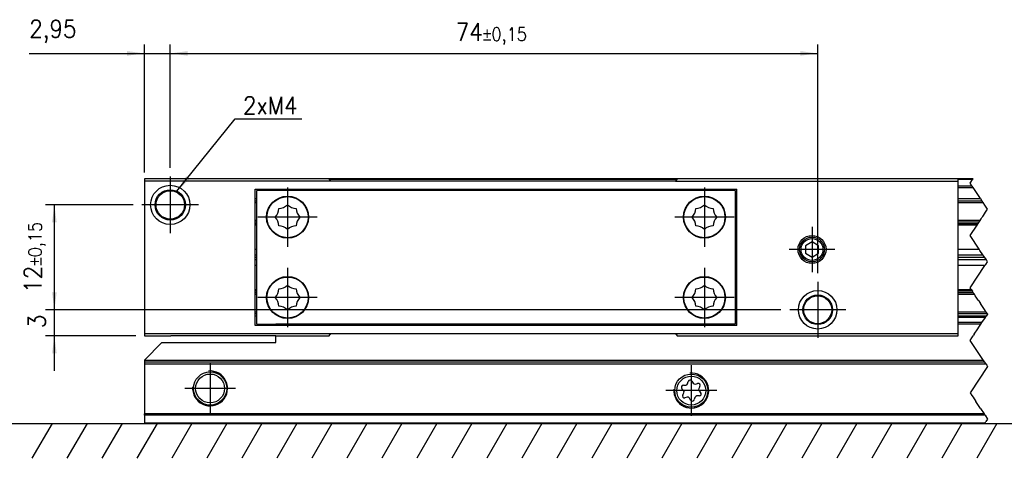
# Model space of a CAD drawing. Header units: millimetres. Extents: x -746 to 1106, y -92 to 517.
# Tile 6 of 55: x -597 to -485, y 205 to 255. Entities that reach past the tile are written whole.
import ezdxf

# ---------------------------------------------------------------- set-up
doc = ezdxf.new("R2010")
doc.units = ezdxf.units.MM
doc.linetypes.add('DOT_CENTER', pattern=[14, 12, -1, 0, -1])
doc.layers.add('1', color=7, linetype='Continuous')
doc.styles.add('CONVERTER_12', font='txt.shx', dxfattribs={"width": 0.9})
doc.dimstyles.new('ME10_DIM_16', dxfattribs={"dimtxt": 2, "dimasz": 2, "dimexe": 1, "dimexo": 1, "dimgap": 1, "dimtad": 1, "dimdsep": 46, "dimtxsty": 'CONVERTER_12', "dimsah": 1, "dimcen": 0.09, "dimclrd": 2, "dimclre": 2, "dimclrt": 2, "dimadec": 0, "dimazin": 0, "dimtfac": 1, "dimtdec": 4, "dimtix": 1, "dimtmove": 0, "dimatfit": 3, "dimfxl": 1, "dimtolj": 1, "dimtzin": 0, "dimarcsym": 0})
doc.dimstyles.new('ME10_DIM_17', dxfattribs={"dimtxt": 2, "dimasz": 2, "dimexe": 1, "dimexo": 1, "dimgap": 1, "dimtad": 1, "dimdsep": 46, "dimtxsty": 'CONVERTER_12', "dimsah": 1, "dimcen": 0.09, "dimclrd": 2, "dimclre": 2, "dimclrt": 2, "dimadec": 0, "dimazin": 0, "dimtfac": 1, "dimtdec": 4, "dimtix": 1, "dimtmove": 0, "dimatfit": 3, "dimfxl": 1, "dimtolj": 1, "dimtzin": 0, "dimarcsym": 0})
doc.dimstyles.new('ME10_DIM_18', dxfattribs={"dimtxt": 2, "dimasz": 2, "dimexe": 1, "dimexo": 1, "dimgap": 1, "dimtad": 1, "dimdsep": 46, "dimtxsty": 'CONVERTER_12', "dimsah": 1, "dimcen": 0.09, "dimclrd": 2, "dimclre": 2, "dimclrt": 2, "dimadec": 0, "dimazin": 0, "dimtol": 1, "dimtp": 0.15, "dimtm": 0.15, "dimtfac": 0.75, "dimtdec": 0, "dimtix": 1, "dimtmove": 0, "dimatfit": 3, "dimfxl": 1, "dimtolj": 1, "dimtzin": 0, "dimarcsym": 0})
doc.dimstyles.new('ME10_DIM_19', dxfattribs={"dimtxt": 2, "dimasz": 2, "dimexe": 1, "dimexo": 1, "dimgap": 1, "dimtad": 1, "dimdsep": 46, "dimtxsty": 'CONVERTER_12', "dimsah": 1, "dimcen": 0.09, "dimclrd": 2, "dimclre": 2, "dimclrt": 2, "dimadec": 0, "dimazin": 0, "dimtol": 1, "dimtp": 0.15, "dimtm": 0.15, "dimtfac": 0.75, "dimtdec": 0, "dimtix": 1, "dimtmove": 0, "dimatfit": 3, "dimfxl": 1, "dimtolj": 1, "dimtzin": 0, "dimarcsym": 0})
doc.dimstyles.get("Standard").update_dxf_attribs({"dimtxt": 0.18, "dimasz": 0.18, "dimexe": 0.18, "dimexo": 0.0625, "dimgap": 0.09, "dimtad": 0, "dimtih": 1, "dimtoh": 1, "dimdec": 4, "dimzin": 0, "dimdsep": 46, "dimtxsty": 'Standard', "dimcen": 0.09, "dimadec": 0, "dimazin": 0, "dimtfac": 1, "dimtdec": 4, "dimtofl": 0, "dimtmove": 0, "dimatfit": 3, "dimfxl": 1, "dimtolj": 1, "dimtzin": 0, "dimarcsym": 0})

# ---------------------------------------------------------------- blocks, each defined once
blk = doc.blocks.new('REGLA_SV2-720-T__7', base_point=(-579.9499999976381, 218.5500000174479))
at = {"color": 7, "linetype": 'Continuous'}
for p, q in [((-561.8232050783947, 236.5500000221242), (-579.9499999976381, 236.550000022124)), ((-522.0767949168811, 236.5500000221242), (-561.8232050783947, 236.5500000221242)), ((-489.949999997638, 236.5500000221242), (-522.0767949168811, 236.5500000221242)), ((-488.2515836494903, 236.550000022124), (-489.949999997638, 236.5500000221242)), ((-570.299999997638, 234.0079454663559), (-570.1249999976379, 234.0079454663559)), ((-489.949999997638, 234.0079454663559), (-487.2235473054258, 234.0079454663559)), ((-570.1249999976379, 231.5828745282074), (-570.299999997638, 231.5828745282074)), ((-487.5630006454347, 231.5828745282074), (-489.949999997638, 231.5828745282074)), ((-570.299999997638, 228.4996620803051), (-570.1249999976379, 228.4996620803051)), ((-489.949999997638, 228.4996620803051), (-487.551358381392, 228.4996620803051)), ((-570.299999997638, 227.8383372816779), (-570.1249999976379, 227.8383372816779)), ((-570.124999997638, 227.5500000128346), (-570.2999999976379, 227.5500000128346)), ((-489.949999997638, 227.8383372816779), (-487.1104751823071, 227.8383372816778)), ((-486.9182503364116, 227.5500000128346), (-489.949999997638, 227.5500000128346)), ((-570.1249999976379, 227.2616627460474), (-570.299999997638, 227.2616627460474)), ((-570.1249999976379, 226.6003379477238), (-570.299999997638, 226.6003379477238)), ((-486.7260254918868, 227.2616627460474), (-489.949999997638, 227.2616627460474)), ((-486.8846916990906, 226.6003379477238), (-489.949999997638, 226.6003379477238)), ((-570.299999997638, 223.5171255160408), (-570.1249999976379, 223.5171255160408)), ((-489.949999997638, 223.5171255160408), (-488.2296673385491, 223.5171255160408)), ((-570.1249999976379, 221.0920545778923), (-570.299999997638, 221.0920545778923)), ((-486.6129533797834, 221.0920545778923), (-489.949999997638, 221.0920545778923)), ((-567.9499999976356, 218.5500000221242), (-579.9499999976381, 218.5500000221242)), ((-567.9499999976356, 218.5500000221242), (-561.8232050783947, 218.5500000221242)), ((-522.0767949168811, 218.5500000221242), (-489.949999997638, 218.5500000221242))]:
    blk.add_line(p, q, dxfattribs=at)
at = {"color": 3, "linetype": 'Continuous'}
for p, q in [((-522.1345299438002, 236.450000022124), (-561.7654700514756, 236.450000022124)), ((-488.318250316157, 236.450000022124), (-489.949999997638, 236.450000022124)), ((-489.949999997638, 235.7298407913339), (-488.3714775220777, 235.7298407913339)), ((-489.949999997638, 235.5453171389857), (-488.2484617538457, 235.5453171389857)), ((-570.299999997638, 234.292469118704), (-570.1249999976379, 234.292469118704)), ((-489.949999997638, 234.292469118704), (-487.4132297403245, 234.292469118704)), ((-570.299999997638, 233.8079454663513), (-570.1249999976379, 233.8079454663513)), ((-489.949999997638, 233.8079454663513), (-487.0902139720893, 233.8079454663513)), ((-570.1249999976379, 231.7828745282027), (-570.299999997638, 231.7828745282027)), ((-570.299999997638, 231.4369965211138), (-570.1249999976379, 231.4369965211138)), ((-570.1249999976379, 231.2403604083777), (-570.299999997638, 231.2403604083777)), ((-487.4296673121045, 231.7828745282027), (-489.949999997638, 231.7828745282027)), ((-489.949999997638, 231.4369965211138), (-487.6602526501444, 231.4369965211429)), ((-487.7913433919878, 231.2403604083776), (-489.949999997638, 231.2403604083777)), ((-570.299999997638, 223.8596396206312), (-570.1249999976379, 223.8596396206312)), ((-570.1249999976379, 223.6630035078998), (-570.299999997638, 223.6630035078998)), ((-570.299999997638, 223.3171255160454), (-570.1249999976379, 223.3171255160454)), ((-489.949999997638, 223.8596396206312), (-488.4580100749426, 223.8596396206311)), ((-488.3269193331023, 223.6630035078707), (-489.949999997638, 223.6630035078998)), ((-489.949999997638, 223.3171255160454), (-488.0963340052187, 223.3171255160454)), ((-570.1249999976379, 221.2920545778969), (-570.299999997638, 221.2920545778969)), ((-570.1249999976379, 220.8075309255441), (-570.299999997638, 220.8075309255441)), ((-486.7462867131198, 221.2920545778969), (-489.949999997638, 221.2920545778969)), ((-486.7465630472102, 220.8075309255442), (-489.949999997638, 220.8075309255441))]:
    blk.add_line(p, q, dxfattribs=at)
at = {"color": 2, "linetype": 'DOT_CENTER'}
for p, q in [((-488.5849169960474, 236.0500000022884), (-488.318250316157, 236.450000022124)), ((-488.318250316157, 236.450000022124), (-488.2515836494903, 236.550000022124)), ((-488.3714775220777, 235.7298407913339), (-488.5849169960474, 236.0500000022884)), ((-488.2484617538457, 235.5453171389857), (-488.3714775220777, 235.7298407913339)), ((-487.4132297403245, 234.292469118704), (-488.2484617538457, 235.5453171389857)), ((-487.4132297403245, 234.292469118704), (-487.2235473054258, 234.0079454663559)), ((-487.0902139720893, 233.8079454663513), (-487.2235473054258, 234.0079454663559)), ((-486.8859123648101, 233.5014930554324), (-487.0902139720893, 233.8079454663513)), ((-486.5849169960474, 233.0500000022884), (-486.8859123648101, 233.5014930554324)), ((-486.8081599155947, 232.7151356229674), (-486.5849169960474, 233.0500000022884)), ((-487.4296673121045, 231.7828745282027), (-487.3239769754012, 231.9414100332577)), ((-487.3239769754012, 231.9414100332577), (-487.2232835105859, 232.0924502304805)), ((-487.2232835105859, 232.0924502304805), (-487.1436376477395, 232.2119190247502)), ((-487.1436376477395, 232.2119190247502), (-487.0490659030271, 232.3537766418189)), ((-487.0490659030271, 232.3537766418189), (-486.8081599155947, 232.7151356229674)), ((-488.5849169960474, 230.0500000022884), (-487.7913433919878, 231.2403604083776)), ((-487.7913433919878, 231.2403604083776), (-487.6602526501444, 231.4369965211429)), ((-487.6602526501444, 231.4369965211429), (-487.5630006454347, 231.5828745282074)), ((-487.5630006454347, 231.5828745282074), (-487.5143286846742, 231.6558824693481)), ((-487.5143286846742, 231.6558824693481), (-487.4296673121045, 231.7828745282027)), ((-487.551358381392, 228.4996620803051), (-488.5849169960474, 230.0500000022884)), ((-487.4524413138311, 228.3512864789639), (-487.551358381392, 228.4996620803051)), ((-487.1104751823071, 227.8383372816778), (-487.4524413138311, 228.3512864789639)), ((-486.9182503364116, 227.5500000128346), (-487.1104751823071, 227.8383372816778)), ((-486.7260254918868, 227.2616627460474), (-486.9182503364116, 227.5500000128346)), ((-488.5849169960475, 224.0500000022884), (-486.8846916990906, 226.6003379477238)), ((-486.8846916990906, 226.6003379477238), (-486.7857746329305, 226.7487135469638)), ((-486.7857746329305, 226.7487135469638), (-486.5849169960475, 227.0500000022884)), ((-486.5849169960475, 227.0500000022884), (-486.7260254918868, 227.2616627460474)), ((-488.4580100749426, 223.8596396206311), (-488.5849169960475, 224.0500000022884)), ((-488.4580100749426, 223.8596396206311), (-488.3269193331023, 223.6630035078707)), ((-488.2296673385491, 223.5171255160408), (-488.3269193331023, 223.6630035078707)), ((-488.1809953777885, 223.4441175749), (-488.2296673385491, 223.5171255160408)), ((-488.0963340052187, 223.3171255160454), (-488.1809953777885, 223.4441175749)), ((-487.9867057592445, 223.152683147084), (-488.0963340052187, 223.3171255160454)), ((-487.8899501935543, 223.0075497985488), (-487.9867057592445, 223.152683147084)), ((-487.6468579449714, 222.6429114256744), (-487.8899501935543, 223.0075497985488)), ((-487.5996094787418, 222.5720387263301), (-487.6468579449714, 222.6429114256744)), ((-487.5996094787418, 222.5720387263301), (-487.474826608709, 222.3848644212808)), ((-487.474826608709, 222.3848644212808), (-487.3953781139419, 222.2656916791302)), ((-486.9505883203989, 221.5985069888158), (-487.3953781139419, 222.2656916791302)), ((-487.2266588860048, 220.0873871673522), (-486.8356367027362, 220.6739204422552)), ((-486.7462867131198, 221.2920545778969), (-486.9505883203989, 221.5985069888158)), ((-486.8356367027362, 220.6739204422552), (-486.8241094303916, 220.6912113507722)), ((-486.8241094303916, 220.6912113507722), (-486.7465630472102, 220.8075309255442)), ((-486.584916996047, 221.0500000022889), (-486.7465630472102, 220.8075309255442)), ((-486.6129533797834, 221.0920545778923), (-486.7462867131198, 221.2920545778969)), ((-486.6129533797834, 221.0920545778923), (-486.584916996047, 221.0500000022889)), ((-487.7048108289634, 219.3701592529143), (-487.5817950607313, 219.5546829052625)), ((-487.5817950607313, 219.5546829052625), (-487.3484649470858, 219.9046780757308)), ((-487.3484649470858, 219.9046780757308), (-487.2266588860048, 220.0873871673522)), ((-488.1849169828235, 218.6500000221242), (-488.2515836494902, 218.5500000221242)), ((-488.1182503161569, 218.7500000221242), (-488.1849169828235, 218.6500000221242)), ((-488.1182503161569, 218.7500000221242), (-487.7048108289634, 219.3701592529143))]:
    blk.add_line(p, q, dxfattribs=at)
blk = doc.blocks.new('SOPORTE_SV2-T__8', base_point=(-582.9499999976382, 208.5500000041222))
at = {"color": 7, "linetype": 'Continuous'}
for p, q in [((-486.8241094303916, 220.6912113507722), (-489.949999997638, 220.6912113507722)), ((-516.149999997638, 219.9000000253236), (-567.9499999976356, 219.9046780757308)), ((-567.9499999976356, 219.7500000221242), (-567.9499999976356, 219.9046780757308)), ((-515.424999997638, 219.9000000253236), (-516.149999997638, 219.9000000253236)), ((-567.9499999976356, 217.7999990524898), (-567.9499999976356, 218.5500000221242)), ((-580.9499999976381, 217.7999990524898), (-582.9499999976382, 215.7999990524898)), ((-580.9499999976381, 217.7999990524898), (-567.9499999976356, 217.7999990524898)), ((-582.9499999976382, 215.7999990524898), (-582.9499999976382, 215.7500000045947)), ((-582.9499999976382, 215.7500000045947), (-582.9499999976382, 215.5500000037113)), ((-582.9499999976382, 215.5500000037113), (-582.9499999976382, 215.3500000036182)), ((-486.9182503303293, 215.5500000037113), (-582.9499999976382, 215.5500000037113)), ((-582.9499999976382, 215.3500000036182), (-582.9499999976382, 209.6328427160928)), ((-521.3535314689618, 212.9109743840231), (-521.0904317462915, 212.9135717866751)), ((-520.8693551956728, 213.0814913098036), (-520.7962455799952, 213.3343154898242)), ((-520.3718111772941, 213.3865181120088), (-520.2425976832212, 213.1640782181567)), ((-519.9874196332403, 213.0547348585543), (-519.725710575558, 213.1173625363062)), ((-519.4690855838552, 212.7769553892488), (-519.5984059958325, 212.5477702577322)), ((-521.3364715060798, 212.3275938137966), (-521.5188610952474, 212.5173126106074)), ((-521.4308931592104, 211.8230166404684), (-521.3015872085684, 212.0521761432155)), ((-519.5464821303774, 211.6889932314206), (-519.8096112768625, 211.6863955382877)), ((-519.5635216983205, 212.272352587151), (-519.3811525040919, 212.0826550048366)), ((-520.9171516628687, 211.5460980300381), (-521.1726368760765, 211.4830060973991)), ((-520.5273801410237, 211.212028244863), (-520.6611908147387, 211.4385998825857)), ((-520.0306867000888, 211.5184799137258), (-520.1037953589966, 211.265675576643)), ((-582.9499999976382, 209.4914213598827), (-582.9499999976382, 209.6328427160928)), ((-582.9499999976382, 209.4914213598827), (-582.9499999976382, 208.6085786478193)), ((-582.9499999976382, 208.6085786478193), (-582.9499999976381, 208.5500000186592)), ((-486.9182503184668, 208.5500000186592), (-582.9499999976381, 208.5500000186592))]:
    blk.add_line(p, q, dxfattribs=at)
at = {"color": 3, "linetype": 'Continuous'}
for p, q in [((-486.8356367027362, 220.6739204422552), (-489.949999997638, 220.6739204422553)), ((-487.2266588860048, 220.0873871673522), (-489.949999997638, 220.0873871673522)), ((-487.3484649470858, 219.9046780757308), (-489.949999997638, 219.9046780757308)), ((-487.0515836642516, 215.7500000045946), (-582.9499999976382, 215.7500000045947)), ((-582.9499999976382, 215.3500000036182), (-486.7849169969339, 215.3500000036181)), ((-486.9734788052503, 209.6328427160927), (-582.9499999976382, 209.6328427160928)), ((-486.8791979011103, 209.4914213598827), (-582.9499999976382, 209.4914213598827)), ((-582.9499999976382, 208.6085786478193), (-486.8791978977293, 208.6085786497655))]:
    blk.add_line(p, q, dxfattribs=at)
at = {"color": 2, "linetype": 'DOT_CENTER'}
for p, q in [((-487.2266588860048, 220.0873871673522), (-486.8356367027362, 220.6739204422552)), ((-486.8356367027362, 220.6739204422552), (-486.8241094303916, 220.6912113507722)), ((-487.7048108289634, 219.3701592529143), (-487.5817950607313, 219.5546829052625)), ((-487.5817950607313, 219.5546829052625), (-487.3484649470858, 219.9046780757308)), ((-487.3484649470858, 219.9046780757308), (-487.2266588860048, 220.0873871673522)), ((-488.5849169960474, 218.0500000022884), (-488.384916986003, 218.3500000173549)), ((-488.384916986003, 218.3500000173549), (-488.2515836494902, 218.5500000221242)), ((-488.1849169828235, 218.6500000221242), (-488.2515836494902, 218.5500000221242)), ((-488.1182503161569, 218.7500000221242), (-488.1849169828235, 218.6500000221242)), ((-488.1182503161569, 218.7500000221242), (-487.7048108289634, 219.3701592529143)), ((-488.0369822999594, 217.2280979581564), (-488.5849169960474, 218.0500000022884)), ((-487.0515836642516, 215.7500000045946), (-488.0369822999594, 217.2280979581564)), ((-486.5849169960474, 215.0500000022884), (-488.5849169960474, 212.0500000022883)), ((-486.9182503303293, 215.5500000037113), (-487.0515836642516, 215.7500000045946)), ((-486.7849169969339, 215.3500000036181), (-486.9182503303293, 215.5500000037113)), ((-486.7849169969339, 215.3500000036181), (-486.6863282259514, 215.2021168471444)), ((-486.6863282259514, 215.2021168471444), (-486.600623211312, 215.0735593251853)), ((-486.600623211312, 215.0735593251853), (-486.5849169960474, 215.0500000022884)), ((-488.5849169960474, 212.0500000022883), (-488.3849170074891, 211.7500000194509)), ((-488.3849170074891, 211.7500000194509), (-488.2515836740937, 211.5500000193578)), ((-488.2515836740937, 211.5500000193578), (-487.918250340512, 211.0500000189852)), ((-487.3849170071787, 210.2500000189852), (-487.918250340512, 211.0500000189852)), ((-487.3849170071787, 210.2500000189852), (-486.9734788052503, 209.6328427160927)), ((-486.8791979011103, 209.4914213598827), (-486.9734788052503, 209.6328427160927)), ((-486.8791979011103, 209.4914213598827), (-486.5849169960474, 209.0500000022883)), ((-486.9182503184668, 208.5500000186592), (-486.8791978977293, 208.6085786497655)), ((-486.8791978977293, 208.6085786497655), (-486.7849169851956, 208.750000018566)), ((-486.5849169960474, 209.0500000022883), (-486.7849169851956, 208.750000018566))]:
    blk.add_line(p, q, dxfattribs=at)
at = {"color": 7, "linetype": 'Continuous'}
for centre, radius in [((-575.4499999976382, 212.5500000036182), 1.899999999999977), ((-575.4499999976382, 212.5500000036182), 1.649999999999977), ((-520.4499999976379, 212.3000000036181), 1.899999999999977), ((-520.4499999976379, 212.3000000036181), 1.649999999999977)]:
    blk.add_circle(centre, radius, dxfattribs=at)
for centre, radius, start, end in [((-521.3512360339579, 212.6784619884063), 0.2325237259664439, 90.56562345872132, 223.8716234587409), ((-521.0927271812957, 213.1460841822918), 0.2325237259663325, 270.5656234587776, 343.8716234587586), ((-520.5728735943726, 213.269722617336), 0.2325237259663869, 30.15194956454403, 163.8716234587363), ((-520.0415352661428, 213.2808737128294), 0.2325237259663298, 210.1519495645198, 283.4579495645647), ((-519.6715949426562, 212.8912236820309), 0.2325237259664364, 330.5656234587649, 103.4579495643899), ((-521.2283838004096, 211.7087483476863), 0.2325237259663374, 150.5656234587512, 283.8716234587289), ((-521.5040965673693, 212.1664444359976), 0.2325237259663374, 330.5656234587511, 43.87162345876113), ((-519.8073158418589, 211.453883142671), 0.2325237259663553, 90.56562345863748, 163.8706234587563), ((-519.3958966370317, 212.4335019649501), 0.2325237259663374, 150.5656234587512, 223.8716234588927), ((-519.548777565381, 211.9215056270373), 0.2325237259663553, 270.5656234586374, 43.87162345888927), ((-520.8614047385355, 211.320355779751), 0.2325237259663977, 30.56562345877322, 103.8716234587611), ((-520.3271662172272, 211.3302723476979), 0.2325237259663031, 210.5656234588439, 343.8706234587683)]:
    blk.add_arc(centre, radius, start, end, dxfattribs=at)
at = {"layer": '1', "color": 2, "linetype": 'DOT_CENTER'}
for p, q in [((-575.4499999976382, 215.4500000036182), (-575.4499999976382, 209.6500000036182)), ((-520.4499999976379, 215.2000000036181), (-520.4499999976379, 209.4000000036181)), ((-572.5499999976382, 212.5500000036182), (-578.3499999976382, 212.5500000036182)), ((-517.5499999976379, 212.3000000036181), (-523.3499999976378, 212.3000000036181))]:
    blk.add_line(p, q, dxfattribs=at)
at = {"layer": '1', "color": 30, "linetype": 'Continuous'}
for centre, radius, start, end in [((-575.4499999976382, 212.5500000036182), 2.000000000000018, 175.0000000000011, 94.99999999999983), ((-520.4499999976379, 212.3000000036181), 2.000000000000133, 175.0000000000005, 94.99999999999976)]:
    blk.add_arc(centre, radius, start, end, dxfattribs=at)
blk = doc.blocks.new('CABEZA_ROSCADA_REGLA_SV2-T__9', base_point=(-582.9499999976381, 218.5500000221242))
at = {"color": 7, "linetype": 'Continuous'}
for p, q in [((-582.9499999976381, 236.5500000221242), (-582.9499999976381, 236.2500000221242)), ((-579.9499999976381, 236.550000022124), (-582.9499999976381, 236.5500000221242)), ((-561.8232050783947, 236.5500000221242), (-579.9499999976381, 236.550000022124)), ((-561.649999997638, 236.2500000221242), (-561.8232050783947, 236.5500000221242)), ((-522.0767949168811, 236.5500000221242), (-522.249999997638, 236.2500000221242)), ((-489.949999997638, 236.5500000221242), (-522.0767949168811, 236.5500000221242)), ((-489.949999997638, 236.2500000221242), (-489.949999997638, 236.5500000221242)), ((-561.649999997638, 236.2500000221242), (-582.9499999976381, 236.2500000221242)), ((-582.9499999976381, 236.2500000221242), (-582.9499999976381, 218.8500000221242)), ((-570.299999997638, 219.7500000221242), (-570.299999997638, 235.3500000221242)), ((-570.299999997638, 235.3500000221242), (-516.149999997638, 235.3500000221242)), ((-522.249999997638, 236.2500000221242), (-561.649999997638, 236.2500000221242)), ((-522.249999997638, 236.2500000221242), (-489.949999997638, 236.2500000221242)), ((-516.149999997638, 235.2000000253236), (-516.149999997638, 235.3500000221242)), ((-516.149999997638, 235.3500000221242), (-515.249999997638, 235.3500000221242)), ((-515.249999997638, 219.7500000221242), (-515.249999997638, 235.3500000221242)), ((-489.949999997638, 218.8500000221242), (-489.949999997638, 236.2500000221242)), ((-570.1249999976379, 219.9000000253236), (-570.1249999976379, 235.2000000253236)), ((-516.149999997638, 235.2000000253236), (-570.1249999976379, 235.2000000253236)), ((-515.424999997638, 235.2000000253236), (-516.149999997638, 235.2000000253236)), ((-515.424999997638, 235.2000000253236), (-515.424999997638, 219.9000000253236)), ((-506.649999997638, 229.3160254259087), (-507.399999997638, 228.8830127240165)), ((-507.399999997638, 228.8830127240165), (-507.399999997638, 228.016987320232)), ((-505.899999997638, 228.8830127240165), (-506.649999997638, 229.3160254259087)), ((-505.899999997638, 228.016987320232), (-505.899999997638, 228.8830127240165)), ((-507.399999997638, 228.016987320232), (-506.649999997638, 227.5839746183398)), ((-506.649999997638, 227.5839746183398), (-505.899999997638, 228.016987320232)), ((-516.149999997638, 219.7500000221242), (-570.299999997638, 219.7500000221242)), ((-570.1249999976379, 219.9000000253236), (-567.9499999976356, 219.9046780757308)), ((-516.149999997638, 219.9000000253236), (-567.9499999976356, 219.9046780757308)), ((-515.424999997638, 219.9000000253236), (-516.149999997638, 219.9000000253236)), ((-516.149999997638, 219.7500000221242), (-516.149999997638, 219.9000000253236)), ((-515.249999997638, 219.7500000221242), (-516.149999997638, 219.7500000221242)), ((-582.9499999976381, 218.8500000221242), (-561.649999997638, 218.8500000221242)), ((-582.9499999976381, 218.8500000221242), (-582.9499999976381, 218.5500000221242)), ((-582.9499999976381, 218.5500000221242), (-579.9499999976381, 218.5500000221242)), ((-567.9499999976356, 218.5500000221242), (-579.9499999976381, 218.5500000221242)), ((-567.9499999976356, 218.5500000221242), (-561.8232050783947, 218.5500000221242)), ((-561.8232050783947, 218.5500000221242), (-561.649999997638, 218.8500000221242)), ((-561.649999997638, 218.8500000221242), (-522.249999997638, 218.8500000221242)), ((-522.249999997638, 218.8500000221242), (-522.0767949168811, 218.5500000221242)), ((-522.249999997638, 218.8500000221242), (-489.949999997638, 218.8500000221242)), ((-522.0767949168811, 218.5500000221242), (-489.949999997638, 218.5500000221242)), ((-489.949999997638, 218.5500000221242), (-489.949999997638, 218.8500000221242))]:
    blk.add_line(p, q, dxfattribs=at)
for centre, radius in [((-580.0032922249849, 233.5500000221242), 2.244125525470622), ((-580.0032922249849, 233.5500000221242), 1.737580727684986), ((-580.0032922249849, 233.5500000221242), 1.625), ((-566.599999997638, 232.1500000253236), 2.400000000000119), ((-566.599999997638, 232.1500000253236), 2.350000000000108), ((-518.9499999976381, 232.1500000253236), 2.400000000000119), ((-518.9499999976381, 232.1500000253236), 2.350000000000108), ((-506.649999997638, 228.4500000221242), 1.599999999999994), ((-506.649999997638, 228.4500000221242), 1.425000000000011), ((-506.649999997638, 228.4500000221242), 1.25), ((-566.599999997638, 222.9500000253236), 2.399999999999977), ((-566.599999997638, 222.9500000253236), 2.35000000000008), ((-518.9499999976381, 222.9500000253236), 2.399999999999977), ((-518.9499999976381, 222.9500000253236), 2.35000000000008), ((-506.0032922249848, 221.5500000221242), 2.201111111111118), ((-506.0032922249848, 221.5500000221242), 1.695555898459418), ((-506.0032922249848, 221.5500000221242), 1.600000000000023)]:
    blk.add_circle(centre, radius, dxfattribs=at)
for centre, radius, start, end in [((-569.0958539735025, 233.1838165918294), 1.500000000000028, 316.4323114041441, 358.5676885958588), ((-567.6338165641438, 234.645854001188), 1.500000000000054, 271.4323114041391, 313.5676885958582), ((-565.5661834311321, 234.645854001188), 1.500000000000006, 226.4323114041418, 268.5676885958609), ((-564.1041460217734, 233.1838165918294), 1.500000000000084, 181.4323114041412, 223.5676885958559), ((-521.4458539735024, 233.1838165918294), 1.499999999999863, 316.4323114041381, 358.5676885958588), ((-519.9838165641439, 234.645854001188), 1.50000000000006, 271.4323114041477, 313.5676885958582), ((-517.9161834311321, 234.645854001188), 1.500000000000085, 226.4323114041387, 268.5676885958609), ((-516.4541460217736, 233.1838165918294), 1.49999999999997, 181.4323114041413, 223.5676885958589), ((-569.0958539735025, 231.1161834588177), 1.500000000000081, 1.43231140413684, 43.56768859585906), ((-564.1041460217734, 231.1161834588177), 1.500000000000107, 136.4323114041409, 178.5676885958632), ((-521.4458539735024, 231.1161834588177), 1.500000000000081, 1.43231140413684, 43.56768859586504), ((-516.4541460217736, 231.1161834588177), 1.500000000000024, 136.432311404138, 178.567688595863), ((-567.6338165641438, 229.6541460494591), 1.499999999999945, 46.43231140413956, 88.56768859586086), ((-565.5661834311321, 229.6541460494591), 1.49999999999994, 91.43231140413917, 133.5676885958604), ((-519.9838165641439, 229.6541460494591), 1.499999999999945, 46.43231140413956, 88.56768859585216), ((-517.9161834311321, 229.6541460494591), 1.49999999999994, 91.43231140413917, 133.5676885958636), ((-567.6338165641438, 225.4458540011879), 1.49999999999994, 271.4323114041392, 313.5676885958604), ((-565.5661834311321, 225.4458540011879), 1.499999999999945, 226.4323114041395, 268.5676885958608), ((-519.9838165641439, 225.4458540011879), 1.499999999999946, 271.4323114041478, 313.5676885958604), ((-517.9161834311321, 225.4458540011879), 1.500000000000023, 226.4323114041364, 268.5676885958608), ((-569.0958539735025, 223.9838165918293), 1.500000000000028, 316.4323114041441, 358.5676885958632), ((-569.0958539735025, 221.9161834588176), 1.500000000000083, 1.4323114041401, 43.56768859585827), ((-564.1041460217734, 223.9838165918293), 1.500000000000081, 181.4323114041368, 223.5676885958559), ((-564.1041460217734, 221.9161834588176), 1.500000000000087, 136.4323114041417, 178.5676885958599), ((-521.4458539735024, 223.9838165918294), 1.500000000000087, 316.4323114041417, 358.5676885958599), ((-521.4458539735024, 221.9161834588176), 1.500000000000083, 1.4323114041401, 43.56768859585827), ((-516.4541460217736, 223.9838165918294), 1.499999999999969, 181.4323114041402, 223.5676885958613), ((-516.4541460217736, 221.9161834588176), 1.500000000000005, 136.4323114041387, 178.5676885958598), ((-567.6338165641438, 220.454146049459), 1.499999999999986, 46.43231140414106, 88.56768859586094), ((-565.5661834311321, 220.454146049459), 1.500000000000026, 91.43231140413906, 133.5676885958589), ((-519.9838165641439, 220.454146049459), 1.499999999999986, 46.43231140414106, 88.56768859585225), ((-517.9161834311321, 220.454146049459), 1.500000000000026, 91.43231140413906, 133.5676885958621)]:
    blk.add_arc(centre, radius, start, end, dxfattribs=at)
at = {"layer": '1', "color": 2, "linetype": 'DOT_CENTER'}
for p, q in [((-580.0032922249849, 236.7941255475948), (-580.0032922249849, 230.3058744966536)), ((-566.599999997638, 235.5500000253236), (-566.599999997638, 228.7500000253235)), ((-518.9499999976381, 235.5500000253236), (-518.9499999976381, 228.7500000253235)), ((-576.7591666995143, 233.5500000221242), (-583.2474177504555, 233.5500000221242)), ((-563.199999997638, 232.1500000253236), (-569.9999999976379, 232.1500000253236)), ((-515.5499999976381, 232.1500000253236), (-522.3499999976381, 232.1500000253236)), ((-506.649999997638, 231.0500000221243), (-506.649999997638, 225.8500000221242)), ((-504.049999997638, 228.4500000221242), (-509.249999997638, 228.4500000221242)), ((-566.599999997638, 226.3500000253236), (-566.599999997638, 219.5500000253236)), ((-518.9499999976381, 226.3500000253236), (-518.9499999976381, 219.5500000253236)), ((-506.0032922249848, 224.7511111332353), (-506.0032922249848, 218.3488889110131)), ((-563.199999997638, 222.9500000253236), (-569.9999999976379, 222.9500000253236)), ((-515.5499999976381, 222.9500000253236), (-522.3499999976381, 222.9500000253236)), ((-502.8021811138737, 221.5500000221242), (-509.2044033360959, 221.5500000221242))]:
    blk.add_line(p, q, dxfattribs=at)
blk = doc.blocks.new('REGLA_SV2-720-T__10', base_point=(-582.9499999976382, 208.5500000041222))
for name, p in [('CABEZA_ROSCADA_REGLA_SV2-T__9', (-582.9499999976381, 218.5500000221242)), ('REGLA_SV2-720-T__7', (-579.9499999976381, 218.5500000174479)), ('SOPORTE_SV2-T__8', (-582.9499999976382, 208.5500000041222))]:
    blk.add_blockref(name, p)
blk = doc.blocks.new('*D82')
at = {"layer": '1', "color": 2, "linetype": 'Continuous'}
for p, q in [((-582.9499999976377, 237.2500000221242), (-582.9499999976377, 251.8869777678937)), ((-580.0032922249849, 237.7941255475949), (-580.0032922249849, 251.8869777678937)), ((-596.1237503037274, 250.8869777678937), (-582.9499999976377, 250.8869777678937)), ((-582.9499999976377, 250.8869777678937), (-580.0032922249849, 250.8869777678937)), ((-580.0032922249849, 250.8869777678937), (-576.0032922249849, 250.8869777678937))]:
    blk.add_line(p, q, dxfattribs=at)
at = {"layer": '1', "color": 2}
for points in [[(-584.9499999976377, 250.6236727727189), (-584.9499999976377, 251.1502827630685), (-582.9499999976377, 250.8869777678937)], [(-578.0032922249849, 251.1502827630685), (-578.0032922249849, 250.6236727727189), (-580.0032922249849, 250.8869777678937)]]:
    blk.add_solid(points, dxfattribs=at)
at = {"layer": '1', "color": 2, "insert": (-596.1237503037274, 252.0869777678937), "char_height": 2, "attachment_point": 7, "rotation": 0.00013888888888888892, "line_spacing_factor": 0.60024009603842, "style": 'CONVERTER_12'}
blk.add_mtext('2,95', dxfattribs=at)
blk = doc.blocks.new('*D83')
at = {"layer": '1', "color": 2, "linetype": 'Continuous'}
for p, q in [((-593.2465478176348, 221.5500000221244), (-593.2465478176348, 225.5500000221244)), ((-510.2044033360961, 221.5500000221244), (-594.2465478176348, 221.5500000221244)), ((-593.2465478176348, 218.5500000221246), (-593.2465478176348, 221.5500000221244)), ((-583.9499999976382, 218.5500000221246), (-594.2465478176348, 218.5500000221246)), ((-593.2465478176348, 214.5500000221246), (-593.2465478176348, 218.5500000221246))]:
    blk.add_line(p, q, dxfattribs=at)
at = {"layer": '1', "color": 2}
for points in [[(-593.5098528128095, 223.5500000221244), (-592.98324282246, 223.5500000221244), (-593.2465478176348, 221.5500000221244)], [(-592.98324282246, 216.5500000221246), (-593.5098528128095, 216.5500000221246), (-593.2465478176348, 218.5500000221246)]]:
    blk.add_solid(points, dxfattribs=at)
at = {"layer": '1', "color": 2, "insert": (-594.2465478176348, 219.4500000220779), "char_height": 2, "attachment_point": 7, "rotation": 90, "line_spacing_factor": 0.60024009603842, "style": 'CONVERTER_12'}
blk.add_mtext('3', dxfattribs=at)
blk = doc.blocks.new('*D84')
at = {"layer": '1', "color": 2, "linetype": 'Continuous'}
for p, q in [((-580.0032922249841, 237.7941255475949), (-580.0032922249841, 251.8869777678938)), ((-506.0032922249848, 225.7511111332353), (-506.0032922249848, 251.8869777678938)), ((-580.0032922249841, 250.8869777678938), (-506.0032922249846, 250.8869777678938))]:
    blk.add_line(p, q, dxfattribs=at)
at = {"layer": '1', "color": 2}
for points in [[(-578.0032922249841, 251.1502827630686), (-578.0032922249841, 250.623672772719), (-580.0032922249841, 250.8869777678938)], [(-508.0032922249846, 250.623672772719), (-508.0032922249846, 251.1502827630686), (-506.0032922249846, 250.8869777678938)]]:
    blk.add_solid(points, dxfattribs=at)
at = {"layer": '1', "color": 2, "insert": (-547.365792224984, 251.8869777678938), "char_height": 2, "attachment_point": 7, "rotation": 0.00013888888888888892, "line_spacing_factor": 0.60024009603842, "style": 'CONVERTER_12'}
blk.add_mtext('\\C2;74\\C2;\\H1.5;{\\Fgdt;`}0,15', dxfattribs=at)
blk = doc.blocks.new('*D85')
at = {"layer": '1', "color": 2, "linetype": 'Continuous'}
for p, q in [((-584.2474177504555, 233.5500000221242), (-594.2465478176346, 233.5500000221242)), ((-593.2465478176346, 221.5500000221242), (-593.2465478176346, 233.5500000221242)), ((-510.2044033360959, 221.5500000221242), (-594.2465478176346, 221.5500000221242))]:
    blk.add_line(p, q, dxfattribs=at)
at = {"layer": '1', "color": 2}
for points in [[(-592.9832428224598, 231.5500000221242), (-593.5098528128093, 231.5500000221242), (-593.2465478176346, 233.5500000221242)], [(-593.5098528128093, 223.5500000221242), (-592.9832428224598, 223.5500000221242), (-593.2465478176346, 221.5500000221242)]]:
    blk.add_solid(points, dxfattribs=at)
at = {"layer": '1', "color": 2, "insert": (-594.2465478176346, 223.4875000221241), "char_height": 2, "attachment_point": 7, "rotation": 90, "line_spacing_factor": 0.60024009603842, "style": 'CONVERTER_12'}
blk.add_mtext('\\C2;12\\C2;\\H1.5;{\\Fgdt;`}0,15', dxfattribs=at)
blk = doc.blocks.new('Bottom2', base_point=(-495.4499999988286, 222.5500000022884))
at = {"layer": '1', "color": 2, "linetype": 'Continuous'}
for p, q in [((-621.518705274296, 208.5500000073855), (-364.968705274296, 208.5500000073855)), ((-593.518705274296, 208.5500000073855), (-595.8281063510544, 204.5500000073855)), ((-589.518705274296, 208.5500000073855), (-591.8281063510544, 204.5500000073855)), ((-585.518705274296, 208.5500000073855), (-587.8281063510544, 204.5500000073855)), ((-581.518705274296, 208.5500000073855), (-583.8281063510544, 204.5500000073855)), ((-577.518705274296, 208.5500000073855), (-579.8281063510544, 204.5500000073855)), ((-573.518705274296, 208.5500000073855), (-575.8281063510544, 204.5500000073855)), ((-569.518705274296, 208.5500000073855), (-571.8281063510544, 204.5500000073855)), ((-565.518705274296, 208.5500000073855), (-567.8281063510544, 204.5500000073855)), ((-561.5187052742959, 208.5500000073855), (-563.8281063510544, 204.5500000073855)), ((-557.5187052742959, 208.5500000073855), (-559.8281063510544, 204.5500000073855)), ((-553.5187052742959, 208.5500000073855), (-555.8281063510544, 204.5500000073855)), ((-549.5187052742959, 208.5500000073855), (-551.8281063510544, 204.5500000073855)), ((-545.5187052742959, 208.5500000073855), (-547.8281063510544, 204.5500000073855)), ((-541.5187052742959, 208.5500000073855), (-543.8281063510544, 204.5500000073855)), ((-537.5187052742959, 208.5500000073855), (-539.8281063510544, 204.5500000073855)), ((-533.5187052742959, 208.5500000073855), (-535.8281063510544, 204.5500000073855)), ((-529.5187052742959, 208.5500000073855), (-531.8281063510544, 204.5500000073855)), ((-525.5187052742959, 208.5500000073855), (-527.8281063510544, 204.5500000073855)), ((-521.5187052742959, 208.5500000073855), (-523.8281063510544, 204.5500000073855)), ((-517.5187052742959, 208.5500000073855), (-519.8281063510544, 204.5500000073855)), ((-513.5187052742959, 208.5500000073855), (-515.8281063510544, 204.5500000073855)), ((-509.518705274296, 208.5500000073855), (-511.8281063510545, 204.5500000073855)), ((-505.518705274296, 208.5500000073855), (-507.8281063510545, 204.5500000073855)), ((-501.518705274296, 208.5500000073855), (-503.8281063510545, 204.5500000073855)), ((-497.518705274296, 208.5500000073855), (-499.8281063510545, 204.5500000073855)), ((-493.518705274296, 208.5500000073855), (-495.8281063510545, 204.5500000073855)), ((-489.518705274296, 208.5500000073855), (-491.8281063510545, 204.5500000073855)), ((-485.518705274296, 208.5500000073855), (-487.8281063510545, 204.5500000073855))]:
    blk.add_line(p, q, dxfattribs=at)
at = {"layer": '1', "color": 2}
blk.add_solid([(-578.1922297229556, 236.8346719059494), (-577.7819161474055, 236.504579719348), (-579.2407224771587, 235.111305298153)], dxfattribs=at)
blk.add_blockref('REGLA_SV2-720-T__10', (-582.9499999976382, 208.5500000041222))
at = {"layer": '1', "color": 2, "style": 'CONVERTER_12', "width": 0.9}
blk.add_text('2xM4', height=2, dxfattribs=at).set_placement((-571.7000731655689, 243.919238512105))
at = {"layer": '1'}
for base, p1, p2, dimstyle, picture, middle in [((-582.9499999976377, 250.8869777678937), (-580.0032922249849, 236.7941255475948), (-582.9499999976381, 236.2500000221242), 'ME10_DIM_16', '*D82', (-593.3737503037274, 252.9869777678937)), ((-580.0032922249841, 250.8869777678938), (-506.0032922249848, 224.7511111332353), (-580.0032922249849, 236.7941255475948), 'ME10_DIM_18', '*D84', (-543.0032922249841, 252.8869777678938))]:
    dim = blk.add_linear_dim(base=base, p1=p1, p2=p2, dimstyle=dimstyle, dxfattribs=at)
    dim.commit()
    dim.dimension.update_dxf_attribs({"geometry": picture, "text_midpoint": middle, "text_rotation": 0.00013888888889})
for base, p1, p2, dimstyle, picture, middle in [((-593.2465478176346, 221.5500000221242), (-583.2474177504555, 233.5500000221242), (-509.2044033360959, 221.5500000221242), 'ME10_DIM_19', '*D85', (-595.2465478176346, 227.5500000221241)), ((-593.2465478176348, 218.5500000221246), (-509.2044033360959, 221.5500000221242), (-582.9499999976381, 218.5500000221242), 'ME10_DIM_17', '*D83', (-595.2465478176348, 220.0500000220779))]:
    dim = blk.add_linear_dim(base=base, p1=p1, p2=p2, angle=90, dimstyle=dimstyle, dxfattribs=at)
    dim.commit()
    dim.dimension.update_dxf_attribs({"geometry": picture, "text_midpoint": middle, "text_rotation": 90})
at = {"layer": '1', "color": 2, "linetype": 'Continuous', "has_arrowhead": 0}
blk.add_leader([(-579.2407224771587, 235.111305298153), (-572.5659450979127, 243.408235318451), (-564.965945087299, 243.408235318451)], dimstyle='Standard', dxfattribs=at)

msp = doc.modelspace()

# ---------------------------------------------------------------- block references
msp.add_blockref('Bottom2', (-495.4499999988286, 222.5500000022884))

doc.saveas('drawing.dxf')
